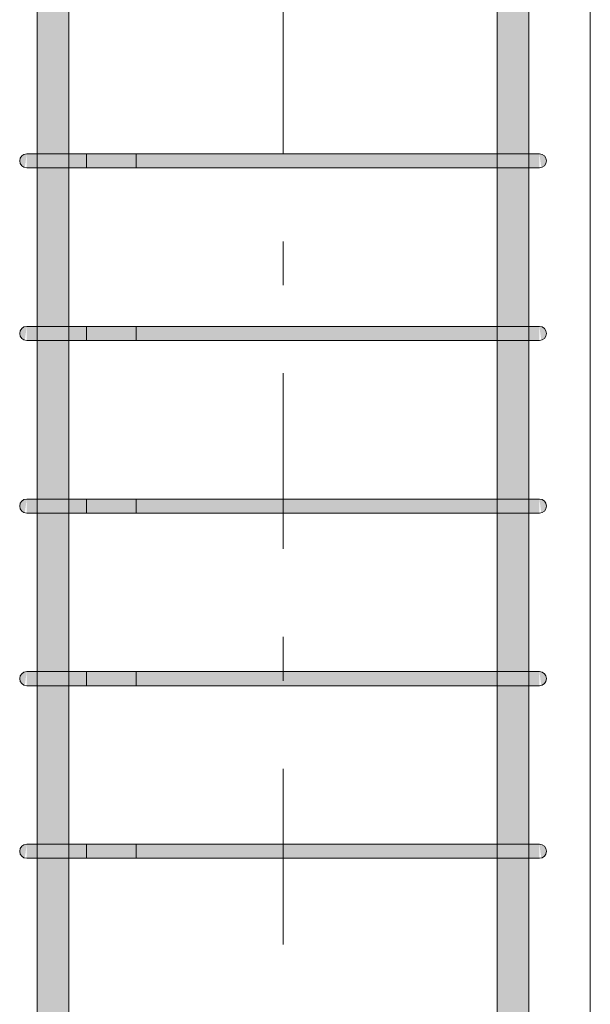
# Model space of a CAD drawing. Header units: millimetres. Extents: x 4307 to 42792, y 1610 to 10025.
# Tile 216 of 256: x 34762 to 35087, y 4236 to 4796. Entities that reach past the tile are written whole.
import ezdxf

# ---------------------------------------------------------------- set-up
doc = ezdxf.new("R2010")
doc.units = ezdxf.units.MM
doc.linetypes.add('Čára osnovy', pattern=[225, 100, -50, 25, -50])
for name, color, linetype, lineweight in [('S-COLS', 52, 'Continuous', 9), ('S-GRID', 1, 'Continuous', 5), ('S-RBAR', 171, 'Continuous', 5)]:
    doc.layers.add(name, color=color, linetype=linetype, lineweight=lineweight)

msp = doc.modelspace()

# ---------------------------------------------------------------- hatches: boundary and pattern name
at = {"layer": 'S-RBAR'}
h = msp.add_hatch(color=7, dxfattribs=at)
h.paths.add_polyline_path([(34772.43, 2630), (34790.43, 2630), (34790.21, 2650), (34772.43, 2650), (34772.43, 2646.19)])
h.paths.add_polyline_path([(34775.48, 2658), (34790.43, 2658), (34790.21, 2748.2), (34772.43, 2748.2), (34772.43, 2658)])
h.paths.add_polyline_path([(34778.73, 2756.2), (34790.43, 2756.2), (34790.21, 2846.4), (34772.43, 2846.4), (34772.43, 2756.2), (34775.48, 2756.2)])
h.paths.add_polyline_path([(34782.23, 2854.4), (34790.43, 2854.4), (34790.21, 2944.6), (34772.43, 2944.6), (34772.43, 2854.4), (34779.22, 2854.4)])
h.paths.add_polyline_path([(34782.55, 2952.6), (34790.43, 2952.6), (34790.21, 3042.8), (34772.43, 3042.8), (34772.43, 2952.6), (34782.23, 2952.6)])
h.paths.add_polyline_path([(34778.73, 3050.8), (34790.43, 3050.8), (34790.21, 3141), (34772.43, 3141), (34772.43, 3050.8), (34775.48, 3050.8)])
h.paths.add_polyline_path([(34782.23, 3149), (34790.43, 3149), (34790.21, 3239.2), (34772.43, 3239.2), (34772.43, 3149), (34779.22, 3149)])
h.paths.add_polyline_path([(34782.23, 3247.2), (34790.43, 3247.2), (34790.21, 3337.4), (34772.43, 3337.4), (34772.43, 3247.2), (34779.22, 3247.2)])
h.paths.add_polyline_path([(34782.55, 3345.4), (34790.43, 3345.4), (34790.21, 3435.6), (34772.43, 3435.6), (34772.43, 3345.4), (34782.23, 3345.4)])
h.paths.add_polyline_path([(34786.38, 3443.6), (34790.43, 3443.6), (34790.21, 3533.8), (34772.43, 3533.8), (34772.43, 3443.6), (34782.55, 3443.6)])
h.paths.add_polyline_path([(34786.38, 3541.8), (34790.43, 3541.8), (34790.21, 3632), (34772.43, 3632), (34772.43, 3541.8), (34782.55, 3541.8)])
h.paths.add_polyline_path([(34786.38, 3640), (34790.43, 3640), (34790.21, 3730.2), (34772.43, 3730.2), (34772.43, 3640), (34782.55, 3640)])
h.paths.add_polyline_path([(34790.43, 3738.2), (34790.21, 3828.4), (34772.43, 3828.4), (34772.43, 3738.2), (34790.21, 3738.2)])
h.paths.add_polyline_path([(34779.22, 3836.4), (34790.43, 3836.4), (34790.21, 3926.6), (34772.43, 3926.6), (34772.43, 3836.4), (34778.73, 3836.4)])
h.paths.add_polyline_path([(34782.55, 3934.6), (34790.43, 3934.6), (34790.21, 4024.8), (34772.43, 4024.8), (34772.43, 3934.6), (34782.23, 3934.6)])
h.paths.add_polyline_path([(34790.43, 4032.8), (34790.21, 4123), (34772.43, 4123), (34772.43, 4032.8), (34790.21, 4032.8)])
h.paths.add_polyline_path([(34782.23, 4131), (34790.43, 4131), (34790.21, 4221.2), (34772.43, 4221.2), (34772.43, 4131), (34779.22, 4131)])
h.paths.add_polyline_path([(34778.73, 4229.2), (34790.43, 4229.2), (34790.21, 4319.4), (34772.43, 4319.4), (34772.43, 4229.2), (34775.48, 4229.2)])
h.paths.add_polyline_path([(34786.38, 4327.4), (34790.43, 4327.4), (34790.21, 4417.6), (34772.43, 4417.6), (34772.43, 4327.4), (34782.55, 4327.4)])
h.paths.add_polyline_path([(34782.55, 4425.6), (34790.43, 4425.6), (34790.21, 4515.8), (34772.43, 4515.8), (34772.43, 4425.6), (34782.23, 4425.6)])
h.paths.add_polyline_path([(34782.23, 4523.8), (34790.43, 4523.8), (34790.21, 4614), (34772.43, 4614), (34772.43, 4523.8), (34779.22, 4523.8)])
h.paths.add_polyline_path([(34786.38, 4622), (34790.43, 4622), (34790.21, 4712.2), (34772.43, 4712.2), (34772.43, 4622), (34782.55, 4622)])
h.paths.add_polyline_path([(34779.22, 4720.2), (34790.43, 4720.2), (34790.21, 4810.4), (34772.43, 4810.4), (34772.43, 4720.2), (34778.73, 4720.2)])
h.paths.add_polyline_path([(34772.43, 4818.4), (34790.43, 4818.4), (34790.21, 4908.6), (34772.43, 4908.6), (34772.43, 4818.77)])
h.paths.add_polyline_path([(34782.55, 4916.6), (34790.43, 4916.6), (34790.21, 5006.8), (34772.43, 5006.8), (34772.43, 4916.6), (34782.23, 4916.6)])
h.paths.add_polyline_path([(34782.23, 5014.8), (34790.43, 5014.8), (34790.21, 5105), (34772.43, 5105), (34772.43, 5014.8), (34779.22, 5014.8)])
h.paths.add_polyline_path([(34790.43, 5113), (34790.21, 5203.2), (34772.43, 5203.2), (34772.43, 5113), (34790.21, 5113)])
h.paths.add_polyline_path([(34772.43, 5211.2), (34790.43, 5211.2), (34790.21, 5301.4), (34772.43, 5301.4), (34772.43, 5241.22)])
h.paths.add_polyline_path([(34782.23, 5309.4), (34790.43, 5309.4), (34790.21, 5399.6), (34772.43, 5399.6), (34772.43, 5309.4), (34779.22, 5309.4)])
h.paths.add_polyline_path([(34786.38, 5407.6), (34790.43, 5407.6), (34790.21, 5497.8), (34772.43, 5497.8), (34772.43, 5407.6), (34782.55, 5407.6)])
h.paths.add_polyline_path([(34782.23, 5505.8), (34790.43, 5505.8), (34790.21, 5596), (34772.43, 5596), (34772.43, 5505.8), (34779.22, 5505.8)])
h.paths.add_polyline_path([(34782.55, 5604), (34790.43, 5604), (34790.21, 5620), (34772.43, 5620), (34772.43, 5604), (34782.23, 5604)])
h = msp.add_hatch(color=7, dxfattribs=at)
h.paths.add_polyline_path([(35049.28, 2630), (35052.33, 2630), (35052.33, 2650), (35034.33, 2650), (35034.33, 2630), (35046.03, 2630)])
h.paths.add_polyline_path([(35049.28, 2658), (35052.33, 2658), (35052.33, 2748.2), (35034.33, 2748.2), (35034.33, 2658), (35046.03, 2658)])
h.paths.add_polyline_path([(35052.33, 2756.2), (35052.33, 2846.4), (35034.33, 2846.4), (35034.33, 2756.2), (35049.28, 2756.2)])
h.paths.add_polyline_path([(35052.33, 2854.4), (35052.33, 2944.6), (35034.33, 2944.6), (35034.33, 2854.4), (35049.28, 2854.4)])
h.paths.add_polyline_path([(35049.28, 2952.6), (35052.33, 2952.6), (35052.33, 3042.8), (35034.33, 3042.8), (35034.33, 2952.6), (35046.03, 2952.6)])
h.paths.add_polyline_path([(35038.38, 3050.8), (35052.33, 3050.8), (35052.33, 3141), (35034.33, 3141), (35034.33, 3050.8)])
h.paths.add_polyline_path([(35052.33, 3149), (35052.33, 3239.2), (35034.33, 3239.2), (35034.33, 3149), (35049.28, 3149)])
h.paths.add_polyline_path([(35052.33, 3247.2), (35052.33, 3337.4), (35034.33, 3337.4), (35034.33, 3247.2), (35049.28, 3247.2)])
h.paths.add_polyline_path([(35038.38, 3345.4), (35052.33, 3345.4), (35052.33, 3435.6), (35034.33, 3435.6), (35034.33, 3345.4)])
h.paths.add_polyline_path([(35052.33, 3443.6), (35052.33, 3533.8), (35034.33, 3533.8), (35034.33, 3443.6), (35049.28, 3443.6)])
h.paths.add_polyline_path([(35041.18, 3541.8), (35052.33, 3541.8), (35052.33, 3632), (35034.33, 3632), (35034.33, 3541.8), (35038.38, 3541.8)])
h.paths.add_polyline_path([(35052.33, 3640), (35052.33, 3730.2), (35034.33, 3730.2), (35034.33, 3640), (35049.28, 3640)])
h.paths.add_polyline_path([(35052.33, 3738.2), (35052.33, 3828.4), (35034.33, 3828.4), (35034.33, 3738.2), (35049.28, 3738.2)])
h.paths.add_polyline_path([(35049.28, 3836.4), (35052.33, 3836.4), (35052.33, 3926.6), (35034.33, 3926.6), (35034.33, 3836.4), (35046.03, 3836.4)])
h.paths.add_polyline_path([(35052.33, 3934.6), (35052.33, 4024.8), (35034.33, 4024.8), (35034.33, 3934.6), (35049.28, 3934.6)])
h.paths.add_polyline_path([(35049.28, 4032.8), (35052.33, 4032.8), (35052.33, 4123), (35034.33, 4123), (35034.33, 4032.8), (35046.03, 4032.8)])
h.paths.add_polyline_path([(35049.28, 4131), (35052.33, 4131), (35052.33, 4221.2), (35034.33, 4221.2), (35034.33, 4131), (35046.03, 4131)])
h.paths.add_polyline_path([(35038.38, 4229.2), (35052.33, 4229.2), (35052.33, 4319.4), (35034.33, 4319.4), (35034.33, 4229.2)])
h.paths.add_polyline_path([(35052.33, 4327.4), (35052.33, 4417.6), (35034.33, 4417.6), (35034.33, 4327.4), (35049.28, 4327.4)])
h.paths.add_polyline_path([(35052.33, 4425.6), (35052.33, 4515.8), (35034.33, 4515.8), (35034.33, 4425.6), (35049.28, 4425.6)])
h.paths.add_polyline_path([(35052.33, 4523.8), (35052.33, 4614), (35034.33, 4614), (35034.33, 4523.8), (35049.28, 4523.8)])
h.paths.add_polyline_path([(35034.33, 4622), (35052.33, 4622), (35052.33, 4712.2), (35034.33, 4712.2)])
h.paths.add_polyline_path([(35049.28, 4720.2), (35052.33, 4720.2), (35052.33, 4810.4), (35034.33, 4810.4), (35034.33, 4720.2), (35046.03, 4720.2)])
h.paths.add_polyline_path([(35052.33, 4818.4), (35052.33, 4908.6), (35034.33, 4908.6), (35034.33, 4818.4), (35049.28, 4818.4)])
h.paths.add_polyline_path([(35038.38, 4916.6), (35052.33, 4916.6), (35052.33, 5006.8), (35034.33, 5006.8), (35034.33, 4916.6)])
h.paths.add_polyline_path([(35052.33, 5014.8), (35052.33, 5105), (35034.33, 5105), (35034.33, 5014.8), (35049.28, 5014.8)])
h.paths.add_polyline_path([(35046.03, 5113), (35052.33, 5113), (35052.33, 5203.2), (35034.33, 5203.2), (35034.33, 5113), (35042.21, 5113)])
h.paths.add_polyline_path([(35049.28, 5211.2), (35052.33, 5211.2), (35052.33, 5301.4), (35034.33, 5301.4), (35034.33, 5211.2), (35046.03, 5211.2)])
h.paths.add_polyline_path([(35038.38, 5309.4), (35052.33, 5309.4), (35052.33, 5399.6), (35034.33, 5399.6), (35034.33, 5309.4)])
h.paths.add_polyline_path([(35052.33, 5407.6), (35052.33, 5497.8), (35034.33, 5497.8), (35034.33, 5407.6), (35049.28, 5407.6)])
h.paths.add_polyline_path([(35049.28, 5505.8), (35052.33, 5505.8), (35052.33, 5596), (35034.33, 5596), (35034.33, 5505.8), (35046.03, 5505.8)])
h.paths.add_polyline_path([(35038.38, 5604), (35052.33, 5604), (35052.33, 5620), (35034.33, 5620), (35034.33, 5604)])
for points in [[(34765.34, 4712.34), (34766.38, 4720.2), (34764.38, 4719.66), (34762.91, 4718.2), (34762.38, 4716.2), (34762.91, 4714.2), (34764.38, 4712.74)], [(34779.22, 4712.2), (34786.38, 4712.2), (34786.38, 4720.2), (34766.38, 4720.2), (34766.38, 4712.2), (34778.73, 4712.2)], [(34786.38, 4712.2), (35038.38, 4712.2), (35038.38, 4720.2), (34786.38, 4720.2)], [(35056.86, 4712.2), (35058.38, 4712.2), (35058.38, 4720.2), (35038.38, 4720.2), (35038.38, 4712.2), (35054.69, 4712.2)], [(35059.41, 4712.34), (35060.38, 4712.74), (35061.84, 4714.2), (35062.38, 4716.2), (35061.84, 4718.2), (35060.38, 4719.66), (35058.38, 4720.2), (35059.04, 4715.16)], [(34765.34, 4614.14), (34766.38, 4622), (34764.38, 4621.46), (34762.91, 4620), (34762.38, 4618), (34762.91, 4616), (34764.38, 4614.54)], [(34767.14, 4614), (34786.38, 4614), (34786.38, 4622), (34766.38, 4622), (34766.38, 4614)], [(34786.38, 4614), (35038.38, 4614), (35038.38, 4622), (34786.38, 4622)], [(35056.86, 4614), (35058.38, 4614), (35058.38, 4622), (35038.38, 4622), (35038.38, 4614), (35054.69, 4614)], [(35059.41, 4614.14), (35060.38, 4614.54), (35061.84, 4616), (35062.38, 4618), (35061.84, 4620), (35060.38, 4621.46), (35058.38, 4622), (35059.04, 4616.96)], [(34765.34, 4515.94), (34766.38, 4523.8), (34764.38, 4523.26), (34762.91, 4521.8), (34762.38, 4519.8), (34762.91, 4517.8), (34764.38, 4516.34)], [(34779.22, 4515.8), (34786.38, 4515.8), (34786.38, 4523.8), (34766.38, 4523.8), (34766.38, 4515.8), (34778.73, 4515.8)], [(34786.38, 4515.8), (35038.38, 4515.8), (35038.38, 4523.8), (34786.38, 4523.8)], [(35056.86, 4515.8), (35058.38, 4515.8), (35058.38, 4523.8), (35038.38, 4523.8), (35038.38, 4515.8), (35054.69, 4515.8)], [(35059.41, 4515.94), (35060.38, 4516.34), (35061.84, 4517.8), (35062.38, 4519.8), (35061.84, 4521.8), (35060.38, 4523.26), (35058.38, 4523.8), (35059.04, 4518.76)], [(34765.34, 4417.74), (34766.38, 4425.6), (34764.38, 4425.06), (34762.91, 4423.6), (34762.38, 4421.6), (34762.91, 4419.6), (34764.38, 4418.14)], [(34779.22, 4417.6), (34786.38, 4417.6), (34786.38, 4425.6), (34766.38, 4425.6), (34766.38, 4417.6), (34778.73, 4417.6)], [(34786.38, 4417.6), (35038.38, 4417.6), (35038.38, 4425.6), (34786.38, 4425.6)], [(35056.86, 4417.6), (35058.38, 4417.6), (35058.38, 4425.6), (35038.38, 4425.6), (35038.38, 4417.6), (35054.69, 4417.6)], [(35059.41, 4417.74), (35060.38, 4418.14), (35061.84, 4419.6), (35062.38, 4421.6), (35061.84, 4423.6), (35060.38, 4425.06), (35058.38, 4425.6), (35059.04, 4420.56)], [(34765.34, 4319.54), (34766.38, 4327.4), (34764.38, 4326.86), (34762.91, 4325.4), (34762.38, 4323.4), (34762.91, 4321.4), (34764.38, 4319.94)], [(34779.22, 4319.4), (34786.38, 4319.4), (34786.38, 4327.4), (34766.38, 4327.4), (34766.38, 4319.4), (34778.73, 4319.4)], [(34786.38, 4319.4), (35038.38, 4319.4), (35038.38, 4327.4), (34786.38, 4327.4)], [(35056.86, 4319.4), (35058.38, 4319.4), (35058.38, 4327.4), (35038.38, 4327.4), (35038.38, 4319.4), (35054.69, 4319.4)], [(35059.41, 4319.54), (35060.38, 4319.94), (35061.84, 4321.4), (35062.38, 4323.4), (35061.84, 4325.4), (35060.38, 4326.86), (35058.38, 4327.4), (35059.04, 4322.36)]]:
    msp.add_hatch(color=7, dxfattribs=at).paths.add_polyline_path(points)

# ---------------------------------------------------------------- linework, layer by layer
at = {"layer": 'S-COLS'}
for p, q in [((35087.38, 5620), (35087.38, 2605)), ((35087.38, 2605), (35087.38, 5620))]:
    msp.add_line(p, q, dxfattribs=at)
at = {"layer": 'S-GRID', "linetype": 'Čára osnovy', "lineweight": 9}
msp.add_line((34912.38, 1795.38), (34912.38, 9850.35), dxfattribs=at)
at = {"layer": 'S-RBAR'}
for p, q in [((34772.43, 2630), (34772.43, 5620)), ((34772.43, 2630), (34772.43, 5620)), ((34790.43, 2630), (34790.43, 5620)), ((34790.43, 2630), (34790.43, 5620)), ((35034.33, 2630), (35034.33, 5620)), ((35034.33, 2630), (35034.33, 5620)), ((35052.33, 2630), (35052.33, 5620)), ((35052.33, 2630), (35052.33, 5620)), ((34772.24, 4720.2), (34766.38, 4720.2)), ((34786.38, 4720.2), (34766.38, 4720.2)), ((34786.38, 4720.2), (34766.38, 4720.2)), ((34800.52, 4720.2), (34766.38, 4720.2)), ((34800.52, 4720.2), (34772.24, 4720.2)), ((34786.38, 4720.2), (35038.38, 4720.2)), ((35038.38, 4720.2), (34786.38, 4720.2)), ((34800.52, 4720.2), (34800.52, 4712.2)), ((34800.52, 4720.2), (34828.81, 4720.2)), ((34828.81, 4712.2), (34828.81, 4720.2)), ((35058.38, 4720.2), (35038.38, 4720.2)), ((35058.38, 4720.2), (35038.38, 4720.2)), ((34772.24, 4712.2), (34766.38, 4712.2)), ((34786.38, 4712.2), (34766.38, 4712.2)), ((34800.52, 4712.2), (34766.38, 4712.2)), ((34800.52, 4712.2), (34772.24, 4712.2)), ((34786.38, 4712.2), (34772.24, 4712.2)), ((34786.38, 4712.2), (35038.38, 4712.2)), ((35038.38, 4712.2), (34786.38, 4712.2)), ((34800.52, 4712.2), (34828.81, 4712.2)), ((35058.38, 4712.2), (35038.38, 4712.2)), ((35058.38, 4712.2), (35038.38, 4712.2)), ((34772.24, 4622), (34766.38, 4622)), ((34786.38, 4622), (34766.38, 4622)), ((34786.38, 4622), (34766.38, 4622)), ((34800.52, 4622), (34766.38, 4622)), ((34800.52, 4622), (34772.24, 4622)), ((34786.38, 4622), (35038.38, 4622)), ((35038.38, 4622), (34786.38, 4622)), ((34800.52, 4622), (34800.52, 4614)), ((34800.52, 4622), (34828.81, 4622)), ((34828.81, 4614), (34828.81, 4622)), ((35058.38, 4622), (35038.38, 4622)), ((35058.38, 4622), (35038.38, 4622)), ((34772.24, 4614), (34766.38, 4614)), ((34786.38, 4614), (34766.38, 4614)), ((34800.52, 4614), (34766.38, 4614)), ((34800.52, 4614), (34772.24, 4614)), ((34786.38, 4614), (34772.24, 4614)), ((34786.38, 4614), (35038.38, 4614)), ((35038.38, 4614), (34786.38, 4614)), ((34800.52, 4614), (34828.81, 4614)), ((35058.38, 4614), (35038.38, 4614)), ((35058.38, 4614), (35038.38, 4614)), ((34772.24, 4523.8), (34766.38, 4523.8)), ((34786.38, 4523.8), (34766.38, 4523.8)), ((34786.38, 4523.8), (34766.38, 4523.8)), ((34800.52, 4523.8), (34766.38, 4523.8)), ((34800.52, 4523.8), (34772.24, 4523.8)), ((34786.38, 4523.8), (35038.38, 4523.8)), ((35038.38, 4523.8), (34786.38, 4523.8)), ((34800.52, 4523.8), (34800.52, 4515.8)), ((34800.52, 4523.8), (34828.81, 4523.8)), ((34828.81, 4515.8), (34828.81, 4523.8)), ((35058.38, 4523.8), (35038.38, 4523.8)), ((35058.38, 4523.8), (35038.38, 4523.8)), ((34772.24, 4515.8), (34766.38, 4515.8)), ((34786.38, 4515.8), (34766.38, 4515.8)), ((34800.52, 4515.8), (34766.38, 4515.8)), ((34800.52, 4515.8), (34772.24, 4515.8)), ((34786.38, 4515.8), (34772.24, 4515.8)), ((34786.38, 4515.8), (35038.38, 4515.8)), ((35038.38, 4515.8), (34786.38, 4515.8)), ((34800.52, 4515.8), (34828.81, 4515.8)), ((35058.38, 4515.8), (35038.38, 4515.8)), ((35058.38, 4515.8), (35038.38, 4515.8)), ((34772.24, 4425.6), (34766.38, 4425.6)), ((34786.38, 4425.6), (34766.38, 4425.6)), ((34786.38, 4425.6), (34766.38, 4425.6)), ((34800.52, 4425.6), (34766.38, 4425.6)), ((34800.52, 4425.6), (34772.24, 4425.6)), ((34786.38, 4425.6), (35038.38, 4425.6)), ((35038.38, 4425.6), (34786.38, 4425.6)), ((34800.52, 4425.6), (34800.52, 4417.6)), ((34800.52, 4425.6), (34828.81, 4425.6)), ((34828.81, 4417.6), (34828.81, 4425.6)), ((35058.38, 4425.6), (35038.38, 4425.6)), ((35058.38, 4425.6), (35038.38, 4425.6)), ((34772.24, 4417.6), (34766.38, 4417.6)), ((34786.38, 4417.6), (34766.38, 4417.6)), ((34800.52, 4417.6), (34766.38, 4417.6)), ((34800.52, 4417.6), (34772.24, 4417.6)), ((34786.38, 4417.6), (34772.24, 4417.6)), ((34786.38, 4417.6), (35038.38, 4417.6)), ((35038.38, 4417.6), (34786.38, 4417.6)), ((34800.52, 4417.6), (34828.81, 4417.6)), ((35058.38, 4417.6), (35038.38, 4417.6)), ((35058.38, 4417.6), (35038.38, 4417.6)), ((34772.24, 4327.4), (34766.38, 4327.4)), ((34786.38, 4327.4), (34766.38, 4327.4)), ((34786.38, 4327.4), (34766.38, 4327.4)), ((34800.52, 4327.4), (34766.38, 4327.4)), ((34800.52, 4327.4), (34772.24, 4327.4)), ((34786.38, 4327.4), (35038.38, 4327.4)), ((35038.38, 4327.4), (34786.38, 4327.4)), ((34800.52, 4327.4), (34800.52, 4319.4)), ((34800.52, 4327.4), (34828.81, 4327.4)), ((34828.81, 4319.4), (34828.81, 4327.4)), ((35058.38, 4327.4), (35038.38, 4327.4)), ((35058.38, 4327.4), (35038.38, 4327.4)), ((34772.24, 4319.4), (34766.38, 4319.4)), ((34786.38, 4319.4), (34766.38, 4319.4)), ((34800.52, 4319.4), (34766.38, 4319.4)), ((34800.52, 4319.4), (34772.24, 4319.4)), ((34786.38, 4319.4), (34772.24, 4319.4)), ((34786.38, 4319.4), (35038.38, 4319.4)), ((35038.38, 4319.4), (34786.38, 4319.4)), ((34800.52, 4319.4), (34828.81, 4319.4)), ((35058.38, 4319.4), (35038.38, 4319.4)), ((35058.38, 4319.4), (35038.38, 4319.4))]:
    msp.add_line(p, q, dxfattribs=at)
for centre, start, end in [((34766.38, 4716.2), 90, 270), ((34766.38, 4716.2), 90, 270), ((34766.38, 4716.2), 90, 270), ((35058.38, 4716.2), 270, 90), ((35058.38, 4716.2), 270, 90), ((34766.38, 4618), 90, 270), ((34766.38, 4618), 90, 270), ((34766.38, 4618), 90, 270), ((35058.38, 4618), 270, 90), ((35058.38, 4618), 270, 90), ((34766.38, 4519.8), 90, 270), ((34766.38, 4519.8), 90, 270), ((34766.38, 4519.8), 90, 270), ((35058.38, 4519.8), 270, 90), ((35058.38, 4519.8), 270, 90), ((34766.38, 4421.6), 90, 270), ((34766.38, 4421.6), 90, 270), ((34766.38, 4421.6), 90, 270), ((35058.38, 4421.6), 270, 90), ((35058.38, 4421.6), 270, 90), ((34766.38, 4323.4), 90, 270), ((34766.38, 4323.4), 90, 270), ((34766.38, 4323.4), 90, 270), ((35058.38, 4323.4), 270, 90), ((35058.38, 4323.4), 270, 90)]:
    msp.add_arc(centre, 4, start, end, dxfattribs=at)

doc.saveas('drawing.dxf')
